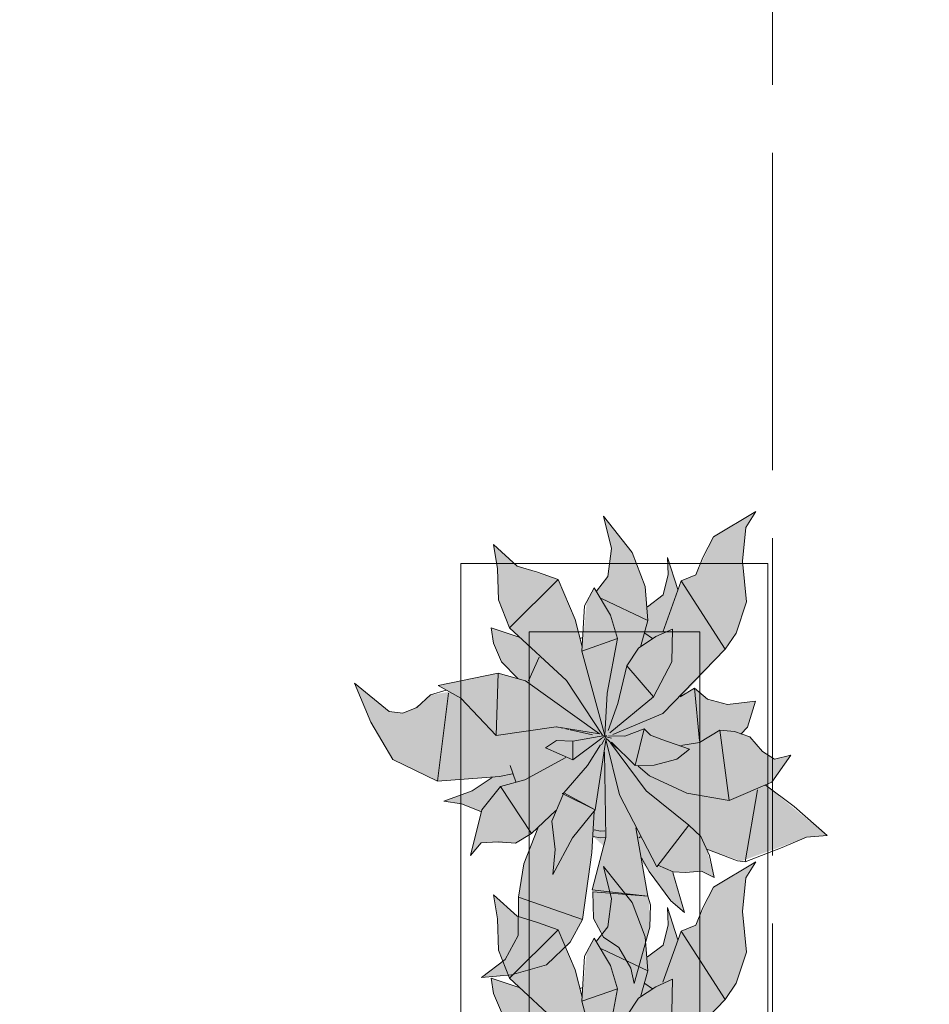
# Model space of a CAD drawing. Header units: millimetres. Extents: x -14761 to 157739, y -22400 to 107990.
# Tile 163 of 190: x 119747 to 121080, y 22658 to 24100. Entities that reach past the tile are written whole.
import ezdxf

# ---------------------------------------------------------------- set-up
doc = ezdxf.new("R2010")
doc.units = ezdxf.units.MM
doc.header["$MEASUREMENT"] = 0
doc.linetypes.add('Штриховая', pattern=[564.444447, 282.222223, -282.222223])
doc.layers.add('Интерьер - Мебель', color=7, linetype='Continuous')
doc.layers.add('Элемент Модели - Зона', color=7, linetype='Continuous')

msp = doc.modelspace()

# ---------------------------------------------------------------- hatches: boundary and pattern name
at = {"layer": 'Интерьер - Мебель', "linetype": 'Continuous', "lineweight": 0, "true_color": 0xffffff}
for points in [[(120238.1, 23128), (120261.6, 23070.7), (120294.1, 23016.4), (120359.5, 22984.5), (120439.5, 22989.9), (120411.7, 22971.2), (120368.7, 22955.1), (120394.5, 22951.4), (120423.1, 22939.8), (120408, 22875.7), (120423.5, 22894.3), (120466.4, 22894), (120473.9, 22893.4), (120497.3, 22907.7), (120506.3, 22915.8), (120485.8, 22861.9), (120479.3, 22821.1), (120477.9, 22765), (120458.8, 22723.2), (120424.1, 22696.8), (120467.9, 22700.6), (120519.1, 22715.3), (120553.8, 22748.6), (120571.8, 22781.6), (120587.5, 22903.4), (120602.8, 22889.5), (120586.1, 22825.4), (120588.1, 22783.4), (120602.5, 22755.7), (120625.2, 22740.8), (120642.8, 22710.6), (120647.6, 22688.3), (120670.4, 22770.6), (120669.7, 22809.6), (120658.9, 22866), (120697.5, 22814.3), (120721.5, 22792.1), (120704.6, 22851.5), (120734.5, 22851.7), (120746.1, 22852.8), (120764.9, 22843.5), (120753.8, 22884.9), (120804.4, 22867.3), (120900.1, 22902.2), (120930.1, 22905), (120839.6, 22978.9), (120849.3, 22983), (120877, 23022.6), (120853.2, 23016.7), (120835.4, 23028), (120816.9, 23049.4), (120805.6, 23053.4), (120813.8, 23063.7), (120825.2, 23101.5), (120784.4, 23096.9), (120754.9, 23104.5), (120736.1, 23120.6), (120717.4, 23108.8), (120781, 23177.6), (120796.8, 23201.4), (120812.1, 23247.2), (120806.3, 23306.7), (120811.1, 23355.9), (120825.6, 23379.3), (120763.8, 23342.5), (120738.1, 23286.5), (120716.3, 23277.8), (120711.3, 23265.1), (120696.3, 23312.3), (120697.5, 23287.2), (120690, 23257.5), (120667.1, 23240.1), (120663.7, 23269.5), (120644.6, 23319.6), (120602.5, 23372.6), (120614.1, 23325.2), (120608.9, 23284.3), (120592.6, 23262.9), (120588.8, 23267.6), (120578, 23246.9), (120571.4, 23181), (120561.1, 23221.3), (120536, 23279.7), (120476, 23299.6), (120441.3, 23331.1), (120447.5, 23295.6), (120449, 23250.1), (120464.7, 23209.1), (120479.2, 23195.4), (120438.2, 23209.1), (120441.7, 23186.4), (120453.1, 23159.4), (120476.9, 23135.1), (120448.3, 23142.5), (120360.2, 23124.5), (120376.8, 23115.3), (120349.2, 23110.7), (120339.3, 23101.6), (120323, 23089.9), (120308.9, 23084.2), (120288.9, 23086.3)], [(120238.1, 22614.9), (120261.6, 22557.7), (120294.1, 22503.3), (120359.5, 22471.5), (120439.5, 22476.9), (120411.7, 22458.1), (120368.7, 22442), (120394.5, 22438.4), (120423.1, 22426.8), (120408, 22362.6), (120423.5, 22381.2), (120466.4, 22380.9), (120473.9, 22380.3), (120497.3, 22394.7), (120506.3, 22402.7), (120485.8, 22348.8), (120479.3, 22308), (120477.9, 22251.9), (120458.8, 22210.2), (120424.1, 22183.7), (120467.9, 22187.5), (120519.1, 22202.3), (120553.8, 22235.5), (120571.8, 22268.6), (120587.5, 22390.4), (120602.8, 22376.5), (120586.1, 22312.4), (120588.1, 22270.4), (120602.5, 22242.6), (120625.2, 22227.7), (120642.8, 22197.6), (120647.6, 22175.3), (120670.4, 22257.6), (120669.7, 22296.5), (120658.9, 22353), (120697.5, 22301.2), (120721.5, 22279.1), (120704.6, 22338.4), (120734.5, 22338.6), (120746.1, 22339.8), (120764.9, 22330.5), (120753.8, 22371.9), (120804.4, 22354.2), (120900.1, 22389.2), (120930.1, 22392), (120839.6, 22465.9), (120849.3, 22470), (120877, 22509.6), (120853.2, 22503.6), (120835.4, 22515), (120816.9, 22536.3), (120805.6, 22540.3), (120813.8, 22550.7), (120825.2, 22588.4), (120784.4, 22583.8), (120754.9, 22591.4), (120736.1, 22607.5), (120717.4, 22595.8), (120781, 22664.5), (120796.8, 22688.4), (120812.1, 22734.2), (120806.3, 22793.6), (120811.1, 22842.9), (120825.6, 22866.3), (120763.8, 22829.4), (120738.1, 22773.5), (120716.3, 22764.8), (120711.3, 22752.1), (120696.3, 22799.3), (120697.5, 22774.1), (120690, 22744.4), (120667.1, 22727.1), (120663.7, 22756.4), (120644.6, 22806.6), (120602.5, 22859.5), (120614.1, 22812.1), (120608.9, 22771.3), (120592.6, 22749.9), (120588.8, 22754.6), (120578, 22733.9), (120571.4, 22668), (120561.1, 22708.2), (120536, 22766.6), (120476, 22786.6), (120441.3, 22818.1), (120447.5, 22782.6), (120449, 22737), (120464.7, 22696.1), (120479.2, 22682.3), (120438.2, 22696.1), (120441.7, 22673.4), (120453.1, 22646.3), (120476.9, 22622.1), (120448.3, 22629.5), (120360.2, 22611.4), (120376.8, 22602.3), (120349.2, 22597.7), (120339.3, 22588.5), (120323, 22576.8), (120308.9, 22571.1), (120288.9, 22573.2)]]:
    msp.add_hatch(color=7, dxfattribs=at).paths.add_polyline_path(points)

# ---------------------------------------------------------------- linework, layer by layer
at = {"layer": 'Интерьер - Мебель', "color": 7, "linetype": 'Continuous', "lineweight": 15}
for p, q in [((120602.5, 23372.6), (120614.1, 23325.2)), ((120602.5, 23372.6), (120644.6, 23319.6)), ((120602.5, 23372.6), (120614.1, 23325.2)), ((120602.5, 23372.6), (120644.6, 23319.6)), ((120763.8, 23342.5), (120825.6, 23379.3)), ((120763.8, 23342.5), (120825.6, 23379.3)), ((120811.1, 23355.9), (120825.6, 23379.3)), ((120811.1, 23355.9), (120825.6, 23379.3)), ((120806.3, 23306.7), (120811.1, 23355.9)), ((120806.3, 23306.7), (120811.1, 23355.9)), ((120748, 23311.9), (120763.8, 23342.5)), ((120748, 23311.9), (120763.8, 23342.5)), ((120441.3, 23331.1), (120447.5, 23295.6)), ((120441.3, 23331.1), (120476, 23299.6)), ((120441.3, 23331.1), (120447.5, 23295.6)), ((120441.3, 23331.1), (120476, 23299.6)), ((120608.9, 23284.3), (120614.1, 23325.2)), ((120608.9, 23284.3), (120614.1, 23325.2)), ((120644.6, 23319.6), (120663.7, 23269.5)), ((120644.6, 23319.6), (120663.7, 23269.5)), ((120696.3, 23312.3), (120697.5, 23287.2)), ((120696.3, 23312.3), (120711.3, 23265.1)), ((120696.3, 23312.3), (120697.5, 23287.2)), ((120696.3, 23312.3), (120711.3, 23265.1)), ((120738.1, 23286.5), (120748, 23311.9)), ((120738.1, 23286.5), (120748, 23311.9)), ((120393.5, 23303.1), (120393.5, 21803.1)), ((120843.5, 23303.1), (120393.5, 23303.1)), ((120447.5, 23295.6), (120449, 23250.1)), ((120447.5, 23295.6), (120449, 23250.1)), ((120476, 23299.6), (120505.8, 23290.5)), ((120476, 23299.6), (120505.8, 23290.5)), ((120806.3, 23306.7), (120812.1, 23247.2)), ((120806.3, 23306.7), (120812.1, 23247.2)), ((120843.5, 21803.1), (120843.5, 23303.1)), ((120505.8, 23290.5), (120536, 23279.7)), ((120505.8, 23290.5), (120536, 23279.7)), ((120592.6, 23262.9), (120608.9, 23284.3)), ((120592.6, 23262.9), (120608.9, 23284.3)), ((120690, 23257.5), (120697.5, 23287.2)), ((120690, 23257.5), (120697.5, 23287.2)), ((120716.3, 23277.8), (120738.1, 23286.5)), ((120716.3, 23277.8), (120738.1, 23286.5)), ((120464.7, 23209.1), (120536, 23279.7)), ((120464.7, 23209.1), (120536, 23279.7)), ((120536, 23279.7), (120561.1, 23221.3)), ((120536, 23279.7), (120561.1, 23221.3)), ((120575, 23241.1), (120588.8, 23267.6)), ((120575, 23241.1), (120588.8, 23267.6)), ((120588.8, 23267.6), (120612.7, 23227.6)), ((120588.8, 23267.6), (120612.7, 23227.6)), ((120663.7, 23269.5), (120667.4, 23219.6)), ((120663.7, 23269.5), (120667.4, 23219.6)), ((120689.4, 23202.9), (120716.3, 23277.8)), ((120689.4, 23202.9), (120716.3, 23277.8)), ((120716.3, 23277.8), (120781, 23177.6)), ((120716.3, 23277.8), (120781, 23177.6)), ((120667.1, 23240.1), (120690, 23257.5)), ((120667.1, 23240.1), (120690, 23257.5)), ((120449, 23250.1), (120464.7, 23209.1)), ((120449, 23250.1), (120464.7, 23209.1)), ((120571, 23175), (120575, 23241.1)), ((120571, 23175), (120575, 23241.1)), ((120599.5, 23251.9), (120667.4, 23219.6)), ((120599.5, 23251.9), (120667.4, 23219.6)), ((120796.8, 23201.4), (120812.1, 23247.2)), ((120796.8, 23201.4), (120812.1, 23247.2)), ((120612.7, 23227.6), (120622.9, 23193.4)), ((120612.7, 23227.6), (120622.9, 23193.4)), ((120438.2, 23209.1), (120441.7, 23186.4)), ((120438.2, 23209.1), (120479.2, 23195.4)), ((120438.2, 23209.1), (120441.7, 23186.4)), ((120438.2, 23209.1), (120479.2, 23195.4)), ((120464.7, 23209.1), (120548.2, 23131.9)), ((120464.7, 23209.1), (120548.2, 23131.9)), ((120561.1, 23221.3), (120571.4, 23181.1)), ((120561.1, 23221.3), (120571.4, 23181.1)), ((120657.3, 23182.9), (120667.4, 23219.6)), ((120657.3, 23182.9), (120667.4, 23219.6)), ((120493.5, 23203.1), (120493.5, 21903.1)), ((120743.5, 23203.1), (120493.5, 23203.1)), ((120567.8, 23193.6), (120572.2, 23195)), ((120567.8, 23193.6), (120572.2, 23195)), ((120653.7, 23179.4), (120679.4, 23196.2)), ((120653.7, 23179.4), (120679.4, 23196.2)), ((120663.4, 23201.2), (120674.5, 23193.5)), ((120663.4, 23201.2), (120674.5, 23193.5)), ((120679.4, 23196.2), (120703.5, 23207.3)), ((120679.4, 23196.2), (120703.5, 23207.3)), ((120702.7, 23159.3), (120703.5, 23207.3)), ((120702.7, 23159.3), (120703.5, 23207.3)), ((120743.5, 21903.1), (120743.5, 23203.1)), ((120781, 23177.6), (120796.8, 23201.4)), ((120781, 23177.6), (120796.8, 23201.4)), ((120441.7, 23186.4), (120453.1, 23159.4)), ((120441.7, 23186.4), (120453.1, 23159.4)), ((120571, 23175), (120622.9, 23193.4)), ((120571, 23175), (120622.9, 23193.4)), ((120607.9, 23113.6), (120622.9, 23193.4)), ((120607.9, 23113.6), (120622.9, 23193.4)), ((120492.6, 23131.4), (120508.6, 23166.2)), ((120492.6, 23131.4), (120508.6, 23166.2)), ((120571, 23175), (120604.6, 23051.2)), ((120571, 23175), (120604.6, 23051.2)), ((120637, 23153.6), (120653.7, 23179.4)), ((120637, 23153.6), (120653.7, 23179.4)), ((120689.7, 23083.5), (120781, 23177.6)), ((120689.7, 23083.5), (120781, 23177.6)), ((120453.1, 23159.4), (120476.9, 23135.1)), ((120453.1, 23159.4), (120476.9, 23135.1)), ((120623.8, 23098.2), (120637, 23153.6)), ((120623.8, 23098.2), (120637, 23153.6)), ((120637, 23153.6), (120676, 23108.1)), ((120637, 23153.6), (120676, 23108.1)), ((120676, 23108.1), (120702.7, 23159.3)), ((120676, 23108.1), (120702.7, 23159.3)), ((120360.2, 23124.5), (120448.3, 23142.5)), ((120360.2, 23124.5), (120448.3, 23142.5)), ((120445.6, 23051.3), (120448.3, 23142.5)), ((120445.6, 23051.3), (120448.3, 23142.5)), ((120448.3, 23142.5), (120488.3, 23131.5)), ((120448.3, 23142.5), (120488.3, 23131.5)), ((120238.1, 23128), (120261.6, 23070.7)), ((120238.1, 23128), (120288.9, 23086.3)), ((120238.1, 23128), (120261.6, 23070.7)), ((120238.1, 23128), (120288.9, 23086.3)), ((120360.2, 23124.5), (120393.4, 23106.2)), ((120360.2, 23124.5), (120393.4, 23106.2)), ((120488.3, 23131.5), (120597, 23053.9)), ((120488.3, 23131.5), (120597, 23053.9)), ((120548.2, 23131.9), (120601, 23051.9)), ((120548.2, 23131.9), (120601, 23051.9)), ((120329.4, 23092.5), (120349.2, 23110.7)), ((120329.4, 23092.5), (120349.2, 23110.7)), ((120349.2, 23110.7), (120372, 23118)), ((120349.2, 23110.7), (120372, 23118)), ((120359.5, 22984.5), (120375.8, 23113.5)), ((120359.5, 22984.5), (120375.8, 23113.5)), ((120604.6, 23051.2), (120607.9, 23113.6)), ((120604.6, 23051.2), (120607.9, 23113.6)), ((120611.8, 23055.4), (120676, 23108.1)), ((120611.8, 23055.4), (120676, 23108.1)), ((120714.7, 23108), (120736.1, 23120.6)), ((120714.7, 23108), (120736.1, 23120.6)), ((120716.5, 23111.6), (120717.4, 23108.8)), ((120716.5, 23111.6), (120717.4, 23108.8)), ((120736.1, 23120.6), (120743.4, 23043.4)), ((120736.1, 23120.6), (120754.9, 23104.5)), ((120736.1, 23120.6), (120743.4, 23043.4)), ((120736.1, 23120.6), (120754.9, 23104.5)), ((120393.4, 23106.2), (120445.6, 23051.3)), ((120393.4, 23106.2), (120445.6, 23051.3)), ((120609.7, 23058.7), (120623.8, 23098.2)), ((120609.7, 23058.7), (120623.8, 23098.2)), ((120754.9, 23104.5), (120784.4, 23096.9)), ((120754.9, 23104.5), (120784.4, 23096.9)), ((120784.4, 23096.9), (120825.2, 23101.5)), ((120784.4, 23096.9), (120825.2, 23101.5)), ((120813.8, 23063.7), (120825.2, 23101.5)), ((120813.8, 23063.7), (120825.2, 23101.5)), ((120288.9, 23086.3), (120308.9, 23084.2)), ((120288.9, 23086.3), (120308.9, 23084.2)), ((120308.9, 23084.2), (120329.4, 23092.5)), ((120308.9, 23084.2), (120329.4, 23092.5)), ((120616.5, 23052.7), (120689.7, 23083.5)), ((120616.5, 23052.7), (120689.7, 23083.5)), ((120261.6, 23070.7), (120294.1, 23016.4)), ((120261.6, 23070.7), (120294.1, 23016.4)), ((120445.6, 23051.3), (120533.5, 23064.2)), ((120445.6, 23051.3), (120533.5, 23064.2)), ((120533.5, 23064.2), (120597, 23053.9)), ((120533.5, 23064.2), (120597, 23053.9)), ((120533.9, 23063.9), (120535, 23063.6)), ((120533.9, 23063.9), (120535, 23063.6)), ((120540.6, 23062.4), (120542.8, 23061.9)), ((120540.6, 23062.4), (120542.8, 23061.9)), ((120547.3, 23061), (120551.8, 23060)), ((120547.3, 23061), (120551.8, 23060)), ((120554, 23059.5), (120586.3, 23052.4)), ((120554, 23059.5), (120586.3, 23052.4)), ((120557.6, 23042.9), (120604.6, 23051.2)), ((120557.6, 23042.9), (120604.6, 23051.2)), ((120599.8, 23037.7), (120607.2, 23051.6)), ((120599.8, 23037.7), (120607.2, 23051.6)), ((120600.6, 23048), (120607.2, 23051.6)), ((120600.6, 23048), (120607.2, 23051.6)), ((120601.8, 23050.7), (120604, 23050.1)), ((120601.8, 23050.7), (120604, 23050.1)), ((120603.5, 23050.3), (120604.6, 23051.2)), ((120603.5, 23050.3), (120604.6, 23051.2)), ((120610.1, 23051), (120634, 23050.4)), ((120610.1, 23051), (120634, 23050.4)), ((120634, 23050.4), (120662.4, 23061.2)), ((120634, 23050.4), (120662.4, 23061.2)), ((120648.8, 23007.4), (120662.4, 23061.2)), ((120648.8, 23007.4), (120662.4, 23061.2)), ((120662.4, 23061.2), (120671.3, 23052.1)), ((120662.4, 23061.2), (120671.3, 23052.1)), ((120671.3, 23052.1), (120688.1, 23045.5)), ((120671.3, 23052.1), (120688.1, 23045.5)), ((120743.4, 23041.1), (120773, 23059.1)), ((120743.4, 23041.1), (120773, 23059.1)), ((120773, 23059.1), (120786.7, 22956.2)), ((120773, 23059.1), (120794.3, 23057.4)), ((120773, 23059.1), (120786.7, 22956.2)), ((120773, 23059.1), (120794.3, 23057.4)), ((120794.3, 23057.4), (120816.9, 23049.4)), ((120794.3, 23057.4), (120816.9, 23049.4)), ((120803.9, 23053.5), (120813.8, 23063.7)), ((120803.9, 23053.5), (120813.8, 23063.7)), ((120517.7, 23033.5), (120533.7, 23043.8)), ((120517.7, 23033.5), (120533.7, 23043.8)), ((120533.7, 23043.8), (120557.6, 23042.9)), ((120533.7, 23043.8), (120557.6, 23042.9)), ((120557.6, 23042.9), (120557.8, 23015.7)), ((120557.6, 23042.9), (120557.8, 23015.7)), ((120557.8, 23015.7), (120600.1, 23047.7)), ((120557.8, 23015.7), (120600.1, 23047.7)), ((120579.2, 23007.2), (120598.4, 23037.6)), ((120579.2, 23007.2), (120598.4, 23037.6)), ((120590.2, 22942.6), (120606.1, 23044.6)), ((120590.2, 22942.6), (120606.1, 23044.6)), ((120606, 23045.6), (120626, 22964.3)), ((120606, 23045.6), (120626, 22964.3)), ((120606.3, 23049.6), (120614.2, 23047.7)), ((120606.3, 23049.6), (120614.2, 23047.7)), ((120606.3, 23046.8), (120623.2, 23032.3)), ((120606.3, 23046.8), (120623.2, 23032.3)), ((120612.7, 23040.4), (120665.2, 22970.1)), ((120612.7, 23040.4), (120665.2, 22970.1)), ((120614.4, 23041.5), (120648.8, 23007.4)), ((120614.4, 23041.5), (120648.8, 23007.4)), ((120688.1, 23045.5), (120728.7, 23031.3)), ((120688.1, 23045.5), (120728.7, 23031.3)), ((120715.8, 23036.8), (120743.4, 23041.1)), ((120715.8, 23036.8), (120743.4, 23041.1)), ((120816.9, 23049.4), (120835.4, 23028)), ((120816.9, 23049.4), (120835.4, 23028)), ((120517.7, 23033.5), (120557.8, 23015.7)), ((120517.7, 23033.5), (120557.8, 23015.7)), ((120603.9, 23026.8), (120606, 22901.9)), ((120603.9, 23026.8), (120606, 22901.9)), ((120710.1, 23016.5), (120728.7, 23031.3)), ((120710.1, 23016.5), (120728.7, 23031.3)), ((120835.4, 23028), (120853.2, 23016.7)), ((120835.4, 23028), (120853.2, 23016.7)), ((120849.3, 22983), (120877, 23022.6)), ((120849.3, 22983), (120877, 23022.6)), ((120853.2, 23016.7), (120877, 23022.6)), ((120853.2, 23016.7), (120877, 23022.6)), ((120294.1, 23016.4), (120359.5, 22984.5)), ((120294.1, 23016.4), (120359.5, 22984.5)), ((120465.8, 23007.6), (120474.1, 22983.7)), ((120465.8, 23007.6), (120474.1, 22983.7)), ((120487.4, 22986.3), (120547.3, 23019)), ((120487.4, 22986.3), (120547.3, 23019)), ((120544.5, 22967.2), (120579.2, 23007.2)), ((120544.5, 22967.2), (120579.2, 23007.2)), ((120648.8, 23007.4), (120676.6, 23007.8)), ((120648.8, 23007.4), (120676.6, 23007.8)), ((120676.6, 23007.8), (120710.1, 23016.5)), ((120676.6, 23007.8), (120710.1, 23016.5)), ((120450.1, 22991.4), (120469.1, 22995.3)), ((120450.1, 22991.4), (120469.1, 22995.3)), ((120653.3, 23006.6), (120670.2, 22992.1)), ((120653.3, 23006.6), (120670.2, 22992.1)), ((120359.5, 22984.5), (120450.1, 22991.4)), ((120359.5, 22984.5), (120450.1, 22991.4)), ((120410.1, 22970.1), (120439.5, 22989.9)), ((120410.1, 22970.1), (120439.5, 22989.9)), ((120451.9, 22976.6), (120487.4, 22986.3)), ((120451.9, 22976.6), (120487.4, 22986.3)), ((120670.2, 22992.1), (120724.5, 22966.9)), ((120670.2, 22992.1), (120724.5, 22966.9)), ((120786.7, 22956.2), (120849.3, 22983)), ((120786.7, 22956.2), (120849.3, 22983)), ((120839.6, 22978.9), (120882, 22947.5)), ((120839.6, 22978.9), (120882, 22947.5)), ((120368.7, 22955.1), (120410.1, 22970.1)), ((120368.7, 22955.1), (120410.1, 22970.1)), ((120424.4, 22942.3), (120451.9, 22976.6)), ((120424.4, 22942.3), (120451.9, 22976.6)), ((120451.9, 22976.6), (120497.3, 22907.7)), ((120451.9, 22976.6), (120497.3, 22907.7)), ((120526.9, 22925.7), (120544.5, 22967.2)), ((120526.9, 22925.7), (120544.5, 22967.2)), ((120541.9, 22966.3), (120544.5, 22967.2)), ((120541.9, 22966.3), (120544.5, 22967.2)), ((120541.9, 22966.3), (120590.2, 22942.6)), ((120541.9, 22966.3), (120590.2, 22942.6)), ((120544.5, 22967.2), (120590.2, 22942.6)), ((120544.5, 22967.2), (120590.2, 22942.6)), ((120626, 22964.3), (120680.7, 22859.1)), ((120626, 22964.3), (120680.7, 22859.1)), ((120665.2, 22970.1), (120727.5, 22920.2)), ((120665.2, 22970.1), (120727.5, 22920.2)), ((120724.5, 22966.9), (120786.7, 22956.2)), ((120724.5, 22966.9), (120786.7, 22956.2)), ((120810.1, 22866.5), (120828.2, 22971.9)), ((120810.1, 22866.5), (120828.2, 22971.9)), ((120368.7, 22955.1), (120394.5, 22951.4)), ((120368.7, 22955.1), (120394.5, 22951.4)), ((120394.5, 22951.4), (120423.1, 22939.8)), ((120394.5, 22951.4), (120423.1, 22939.8)), ((120408, 22875.7), (120424.4, 22942.3)), ((120408, 22875.7), (120424.4, 22942.3)), ((120497.3, 22907.7), (120532.8, 22941.6)), ((120497.3, 22907.7), (120532.8, 22941.6)), ((120557.3, 22901.4), (120590.2, 22942.6)), ((120557.3, 22901.4), (120590.2, 22942.6)), ((120585.6, 22879.8), (120588.8, 22939.8)), ((120585.6, 22879.8), (120588.8, 22939.8)), ((120882, 22947.5), (120930.1, 22905)), ((120882, 22947.5), (120930.1, 22905)), ((120526.9, 22925.7), (120531.6, 22884.6)), ((120526.9, 22925.7), (120531.6, 22884.6)), ((120680.7, 22859.1), (120727.5, 22920.2)), ((120680.7, 22859.1), (120727.5, 22920.2)), ((120727.5, 22920.2), (120745, 22903.6)), ((120727.5, 22920.2), (120745, 22903.6)), ((120473.9, 22893.4), (120497.3, 22907.7)), ((120473.9, 22893.4), (120497.3, 22907.7)), ((120486, 22863.2), (120506.3, 22915.8)), ((120486, 22863.2), (120506.3, 22915.8)), ((120588.8, 22913.3), (120598, 22911.4)), ((120588.8, 22913.3), (120598, 22911.4)), ((120598, 22911.4), (120604.6, 22911.8)), ((120598, 22911.4), (120604.6, 22911.8)), ((120650.2, 22916.3), (120667.7, 22815.8)), ((120650.2, 22916.3), (120667.7, 22815.8)), ((120408, 22875.7), (120423.5, 22894.3)), ((120408, 22875.7), (120423.5, 22894.3)), ((120423.5, 22894.3), (120448.4, 22895.4)), ((120423.5, 22894.3), (120448.4, 22895.4)), ((120448.4, 22895.4), (120473.9, 22893.4)), ((120448.4, 22895.4), (120473.9, 22893.4)), ((120528.3, 22847.8), (120557.3, 22901.4)), ((120528.3, 22847.8), (120557.3, 22901.4)), ((120586.1, 22825.4), (120606, 22901.9)), ((120586.1, 22825.4), (120606, 22901.9)), ((120587.5, 22903.4), (120597.6, 22901.4)), ((120587.5, 22903.4), (120597.6, 22901.4)), ((120597.6, 22901.4), (120605.4, 22901.8)), ((120597.6, 22901.4), (120605.4, 22901.8)), ((120654.5, 22901.6), (120656.7, 22903.1)), ((120654.5, 22901.6), (120656.7, 22903.1)), ((120745, 22903.6), (120758, 22875.4)), ((120745, 22903.6), (120758, 22875.4)), ((120864.2, 22887.3), (120900.1, 22902.2)), ((120864.2, 22887.3), (120900.1, 22902.2)), ((120900.1, 22902.2), (120930.1, 22905)), ((120900.1, 22902.2), (120930.1, 22905)), ((120528.3, 22847.8), (120531.6, 22884.6)), ((120528.3, 22847.8), (120531.6, 22884.6)), ((120571.8, 22781.6), (120585.6, 22879.8)), ((120571.8, 22781.6), (120585.6, 22879.8)), ((120753.8, 22884.9), (120798.7, 22868)), ((120753.8, 22884.9), (120798.7, 22868)), ((120810.1, 22866.5), (120864.2, 22887.3)), ((120810.1, 22866.5), (120864.2, 22887.3)), ((120478.3, 22814.7), (120486, 22863.2)), ((120478.3, 22814.7), (120486, 22863.2)), ((120658.2, 22872.2), (120669.6, 22852.2)), ((120658.2, 22872.2), (120669.6, 22852.2)), ((120758, 22875.4), (120764.9, 22843.5)), ((120758, 22875.4), (120764.9, 22843.5)), ((120763.8, 22829.4), (120825.6, 22866.3)), ((120763.8, 22829.4), (120825.6, 22866.3)), ((120798.7, 22868), (120810.1, 22866.5)), ((120798.7, 22868), (120810.1, 22866.5)), ((120811.1, 22842.9), (120825.6, 22866.3)), ((120811.1, 22842.9), (120825.6, 22866.3)), ((120602.5, 22859.5), (120614.1, 22812.1)), ((120602.5, 22859.5), (120644.6, 22806.6)), ((120602.5, 22859.5), (120614.1, 22812.1)), ((120602.5, 22859.5), (120644.6, 22806.6)), ((120669.6, 22852.2), (120701.1, 22809.4)), ((120669.6, 22852.2), (120701.1, 22809.4)), ((120682.2, 22861.2), (120704.6, 22851.5)), ((120682.2, 22861.2), (120704.6, 22851.5)), ((120704, 22850.8), (120721.5, 22792.1)), ((120704, 22850.8), (120721.5, 22792.1)), ((120704.6, 22851.5), (120722.9, 22850.5)), ((120704.6, 22851.5), (120722.9, 22850.5)), ((120722.9, 22850.5), (120746.1, 22852.8)), ((120722.9, 22850.5), (120746.1, 22852.8)), ((120746.1, 22852.8), (120764.9, 22843.5)), ((120746.1, 22852.8), (120764.9, 22843.5)), ((120806.3, 22793.6), (120811.1, 22842.9)), ((120806.3, 22793.6), (120811.1, 22842.9)), ((120586.1, 22825.4), (120663.2, 22816.3)), ((120586.1, 22825.4), (120663.2, 22816.3)), ((120586.8, 22822.2), (120588.1, 22783.4)), ((120586.8, 22822.2), (120667.7, 22815.8)), ((120586.8, 22822.2), (120588.1, 22783.4)), ((120586.8, 22822.2), (120667.7, 22815.8)), ((120748, 22798.8), (120763.8, 22829.4)), ((120748, 22798.8), (120763.8, 22829.4)), ((120441.3, 22818.1), (120447.5, 22782.6)), ((120441.3, 22818.1), (120476, 22786.6)), ((120441.3, 22818.1), (120447.5, 22782.6)), ((120441.3, 22818.1), (120476, 22786.6)), ((120477.8, 22758.3), (120478.3, 22814.7)), ((120477.8, 22758.3), (120478.3, 22814.7)), ((120478.3, 22814.7), (120571.8, 22781.6)), ((120478.3, 22814.7), (120571.8, 22781.6)), ((120608.9, 22771.3), (120614.1, 22812.1)), ((120608.9, 22771.3), (120614.1, 22812.1)), ((120644.6, 22806.6), (120663.7, 22756.4)), ((120644.6, 22806.6), (120663.7, 22756.4)), ((120667.7, 22815.8), (120671.7, 22803.4)), ((120667.7, 22815.8), (120671.7, 22803.4)), ((120701.1, 22809.4), (120721.5, 22792.1)), ((120701.1, 22809.4), (120721.5, 22792.1)), ((120670.4, 22770.6), (120671.7, 22803.4)), ((120670.4, 22770.6), (120671.7, 22803.4)), ((120696.3, 22799.3), (120697.5, 22774.1)), ((120696.3, 22799.3), (120711.3, 22752.1)), ((120696.3, 22799.3), (120697.5, 22774.1)), ((120696.3, 22799.3), (120711.3, 22752.1)), ((120738.1, 22773.5), (120748, 22798.8)), ((120738.1, 22773.5), (120748, 22798.8)), ((120806.3, 22793.6), (120812.1, 22734.2)), ((120806.3, 22793.6), (120812.1, 22734.2)), ((120447.5, 22782.6), (120449, 22737)), ((120447.5, 22782.6), (120449, 22737)), ((120476, 22786.6), (120505.8, 22777.4)), ((120476, 22786.6), (120505.8, 22777.4)), ((120505.8, 22777.4), (120536, 22766.6)), ((120505.8, 22777.4), (120536, 22766.6)), ((120553.8, 22748.6), (120571.8, 22781.6)), ((120553.8, 22748.6), (120571.8, 22781.6)), ((120588.1, 22783.4), (120602.5, 22755.7)), ((120588.1, 22783.4), (120602.5, 22755.7)), ((120464.7, 22696.1), (120536, 22766.6)), ((120464.7, 22696.1), (120536, 22766.6)), ((120536, 22766.6), (120561.1, 22708.2)), ((120536, 22766.6), (120561.1, 22708.2)), ((120592.6, 22749.9), (120608.9, 22771.3)), ((120592.6, 22749.9), (120608.9, 22771.3)), ((120647.6, 22688.3), (120670.4, 22770.6)), ((120647.6, 22688.3), (120670.4, 22770.6)), ((120689.4, 22689.8), (120716.3, 22764.8)), ((120689.4, 22689.8), (120716.3, 22764.8)), ((120690, 22744.4), (120697.5, 22774.1)), ((120690, 22744.4), (120697.5, 22774.1)), ((120716.3, 22764.8), (120738.1, 22773.5)), ((120716.3, 22764.8), (120738.1, 22773.5)), ((120716.3, 22764.8), (120781, 22664.5)), ((120716.3, 22764.8), (120781, 22664.5)), ((120458.8, 22723.2), (120477.8, 22758.3)), ((120458.8, 22723.2), (120477.8, 22758.3)), ((120519.1, 22715.3), (120553.8, 22748.6)), ((120519.1, 22715.3), (120553.8, 22748.6)), ((120575, 22728), (120588.8, 22754.6)), ((120575, 22728), (120588.8, 22754.6)), ((120588.8, 22754.6), (120612.7, 22714.6)), ((120588.8, 22754.6), (120612.7, 22714.6)), ((120602.5, 22755.7), (120625.2, 22740.8)), ((120602.5, 22755.7), (120625.2, 22740.8)), ((120663.7, 22756.4), (120667.4, 22706.5)), ((120663.7, 22756.4), (120667.4, 22706.5)), ((120449, 22737), (120464.7, 22696.1)), ((120449, 22737), (120464.7, 22696.1)), ((120599.5, 22738.8), (120667.4, 22706.5)), ((120599.5, 22738.8), (120667.4, 22706.5)), ((120625.2, 22740.8), (120642.8, 22710.6)), ((120625.2, 22740.8), (120642.8, 22710.6)), ((120667.1, 22727.1), (120690, 22744.4)), ((120667.1, 22727.1), (120690, 22744.4)), ((120796.8, 22688.4), (120812.1, 22734.2)), ((120796.8, 22688.4), (120812.1, 22734.2)), ((120424.1, 22696.8), (120458.8, 22723.2)), ((120424.1, 22696.8), (120458.8, 22723.2)), ((120571, 22662), (120575, 22728)), ((120571, 22662), (120575, 22728)), ((120467.9, 22700.6), (120519.1, 22715.3)), ((120467.9, 22700.6), (120519.1, 22715.3)), ((120561.1, 22708.2), (120571.4, 22668)), ((120561.1, 22708.2), (120571.4, 22668)), ((120612.7, 22714.6), (120622.9, 22680.3)), ((120612.7, 22714.6), (120622.9, 22680.3)), ((120642.8, 22710.6), (120647.6, 22688.3)), ((120642.8, 22710.6), (120647.6, 22688.3)), ((120657.3, 22669.9), (120667.4, 22706.5)), ((120657.3, 22669.9), (120667.4, 22706.5)), ((120424.1, 22696.8), (120467.9, 22700.6)), ((120424.1, 22696.8), (120467.9, 22700.6)), ((120438.2, 22696.1), (120441.7, 22673.4)), ((120438.2, 22696.1), (120479.2, 22682.3)), ((120438.2, 22696.1), (120441.7, 22673.4)), ((120438.2, 22696.1), (120479.2, 22682.3)), ((120464.7, 22696.1), (120548.2, 22618.9)), ((120464.7, 22696.1), (120548.2, 22618.9)), ((120679.4, 22683.1), (120703.5, 22694.2)), ((120679.4, 22683.1), (120703.5, 22694.2)), ((120702.7, 22646.3), (120703.5, 22694.2)), ((120702.7, 22646.3), (120703.5, 22694.2)), ((120567.8, 22680.6), (120572.2, 22682)), ((120567.8, 22680.6), (120572.2, 22682)), ((120571, 22662), (120622.9, 22680.3)), ((120571, 22662), (120622.9, 22680.3)), ((120607.9, 22600.5), (120622.9, 22680.3)), ((120607.9, 22600.5), (120622.9, 22680.3)), ((120653.7, 22666.4), (120679.4, 22683.1)), ((120653.7, 22666.4), (120679.4, 22683.1)), ((120663.4, 22688.2), (120674.5, 22680.4)), ((120663.4, 22688.2), (120674.5, 22680.4)), ((120781, 22664.5), (120796.8, 22688.4)), ((120781, 22664.5), (120796.8, 22688.4)), ((120441.7, 22673.4), (120453.1, 22646.3)), ((120441.7, 22673.4), (120453.1, 22646.3)), ((120571, 22662), (120604.6, 22538.1)), ((120571, 22662), (120604.6, 22538.1)), ((120637, 22640.5), (120653.7, 22666.4)), ((120637, 22640.5), (120653.7, 22666.4)), ((120689.7, 22570.5), (120781, 22664.5)), ((120689.7, 22570.5), (120781, 22664.5))]:
    msp.add_line(p, q, dxfattribs=at)
at = {"layer": 'Элемент Модели - Зона', "color": 7, "linetype": 'Штриховая', "lineweight": 15, "flags": 128}
for points in [[(36150, 44957.4), (36110, 44957.4), (36110, 36320), (41880.3, 36320), (41880.3, 39141.6), (45142.5, 42405.1), (45156.7, 42391), (45156.7, 42420), (63300, 42420), (63300, 42400), (77399.7, 42400), (77399.7, 42420), (114081.4, 42420), (117316.7, 39176.5), (117320.1, 38841.9), (117320.1, 36305), (117360, 36305), (117360, 34300), (117120, 34300), (117120, 35700), (116700, 35700), (116700, 36100), (108300, 36100), (108300, 35700), (107700, 35700), (107700, 36100), (99320, 36100), (99320, 26970), (107700, 26970), (107700, 27650), (108300, 27650), (108300, 26460), (112380, 26460), (112380, 27370), (112500, 27370), (112500, 21180.1), (117120, 21180.1), (117120, 26250), (116650, 26250), (116650, 27750), (117120, 27750), (117120, 32800), (117360, 32800), (117360, 20150.1), (117120, 20150.1), (117120, 20940.1), (99320, 20940.1), (99320, 14650.1), (117120, 14650.1), (117120, 17700.1), (116700.1, 17700.1), (116700.1, 18325.6), (117120, 18325.6), (117120, 18650.1), (117360, 18650.1), (117360, 18320.1), (120850, 18320.1), (120850, 37205.1), (120238.9, 37205.1), (120238.9, 45000), (125700, 45000), (125700, 45300), (126300, 45300), (126300, 45000), (141025, 45000), (141025, 45100), (140125, 45100), (140125, 47500), (132700, 47500), (132700, 53680), (130530, 53680), (130530, 54300), (129182.9, 54300), (126300, 54300), (126300, 53700), (125700, 53700), (125700, 54212.5), (124799.8, 54212.5), (117300, 54212.5), (117300, 53700), (116700, 53700), (116700, 54212.5), (108300, 54212.5), (108300, 53700), (107700, 53700), (107700, 54212.5), (99300, 54212.5), (99300, 53700), (98700, 53700), (98700, 54212.5), (90650, 54212.5), (90650, 53700), (90050, 53700), (89950, 53700), (89950, 48632.8), (77450.1, 48632.8), (77450.1, 53800), (77450.1, 61690), (77460.1, 61690), (77460.1, 67850), (74720, 67850), (74720, 59730), (73964.5, 59730), (73964.5, 54212), (72300.1, 54212), (72300.1, 53700), (71700.1, 53700), (71700.1, 54212), (63300, 54212), (63300, 53700), (62700, 53700), (62700, 54212), (61025, 54212), (61025, 46500), (61025, 45000), (54300, 45000), (54300, 44700), (53700, 44700), (53700, 45000), (45300, 45000), (45300, 44700), (44700, 44700), (44700, 45000), (36750, 45000), (36750, 44700), (36150, 44700)], [(120850, 18309.2), (120850, 18300.1), (122410, 18300.1), (122410, 18320.1), (125725, 18320.1), (125725, 24100), (125700, 24100), (125700, 25600), (125725, 25600), (125725, 26250), (125650, 26250), (125650, 27750), (125725, 27750), (125725, 28400), (125700, 28400), (125700, 29900), (125725, 29900), (125725, 35700), (125700, 35700), (125700, 36300), (126300, 36300), (126300, 35825), (134700, 35825), (134700, 36300), (135300, 36300), (135300, 35825), (141025, 35825), (141025, 45000), (138380.7, 45000), (135300, 45000), (135300, 44700), (134700, 44700), (134700, 45000), (126300, 45000), (126300, 44700), (125700, 44700), (125700, 45000), (122696.3, 45000), (122696.3, 42752.3), (124332.5, 42752.3), (124332.5, 39578.1), (122696.3, 39578.1), (122696.3, 37205.1), (120850, 37205.1)]]:
    msp.add_lwpolyline(points, close=True, dxfattribs=at)

doc.saveas('drawing.dxf')
